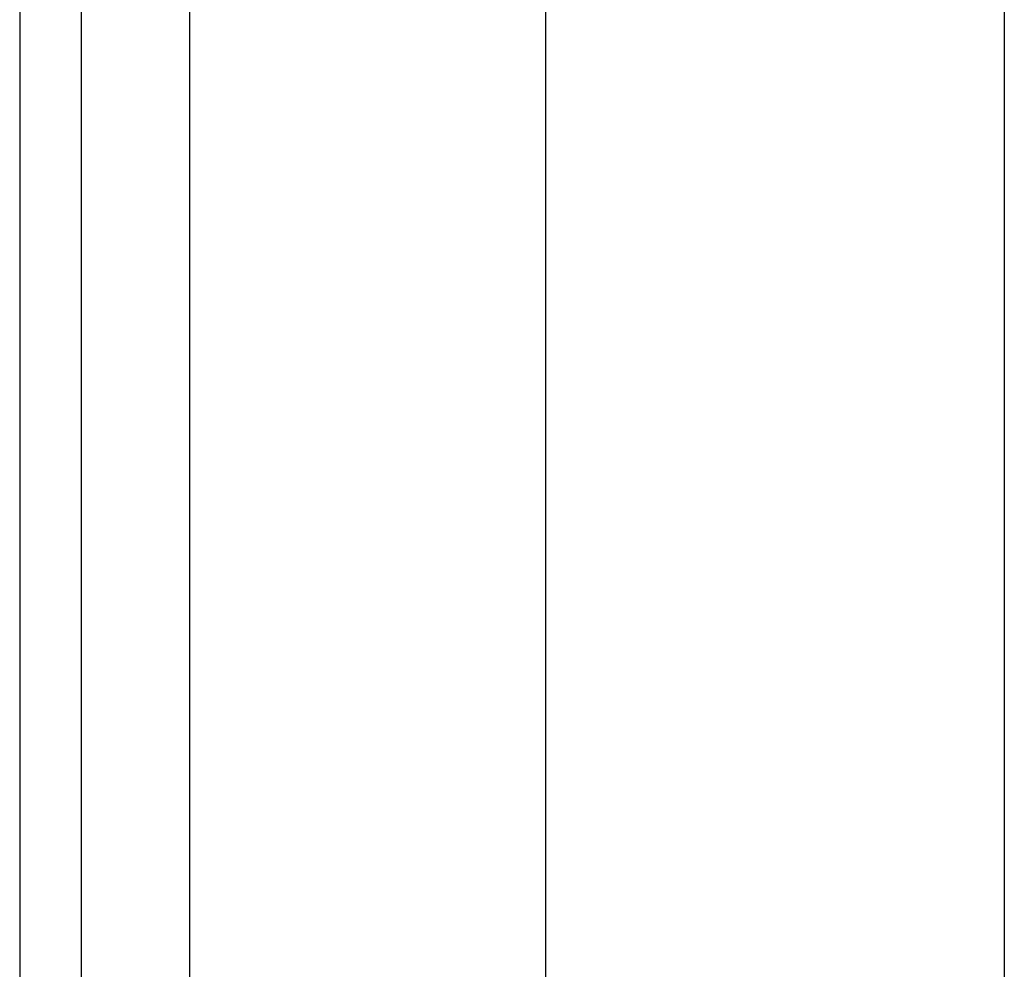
# Model space of a CAD drawing. Header units: inches. Extents: x 3.3 to 95.3, y 5.9 to 50.1.
# Tile 8 of 71: x 3.348 to 4.194, y 21.254 to 22.07. Entities that reach past the tile are written whole.
import ezdxf

# ---------------------------------------------------------------- set-up
doc = ezdxf.new("R2010")
doc.units = ezdxf.units.IN
doc.header["$MEASUREMENT"] = 0
doc.layers.add('Visible Edges(ANSI)', color=7, linetype='Continuous', lineweight=25)
doc.layers.add('Visible Tangent Edges(ANSI)', color=7, linetype='Continuous', lineweight=25)

msp = doc.modelspace()

# ---------------------------------------------------------------- linework, layer by layer
at = {"layer": 'Visible Edges(ANSI)'}
for p, q in [((3.34808, 38.02566), (3.34808, 18.51466)), ((3.40108, 18.51466), (3.40108, 38.02566)), ((3.80009, 19.18706), (3.80009, 22.23574)), ((4.19379, 22.2348), (4.19379, 19.18706))]:
    msp.add_line(p, q, dxfattribs=at)
at = {"layer": 'Visible Tangent Edges(ANSI)'}
msp.add_line((3.49408, 18.51466), (3.49408, 38.02566), dxfattribs=at)

doc.saveas('drawing.dxf')
